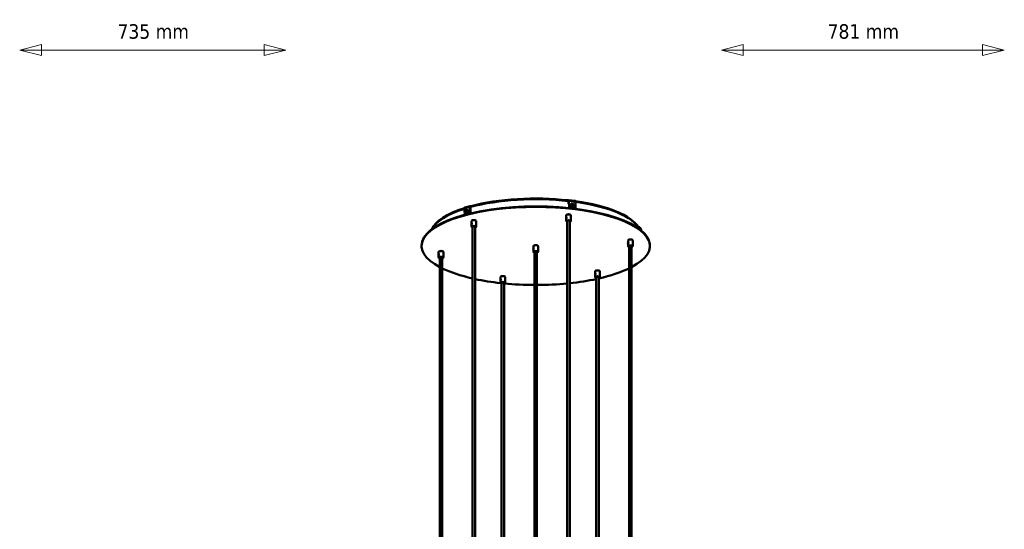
# Model space of a CAD drawing. Header units: millimetres. Extents: x 722 to 3895, y 162 to 5782.
# Tile 3 of 6: x 722 to 3439, y 1568 to 2975. Entities that reach past the tile are written whole.
import ezdxf

# ---------------------------------------------------------------- set-up
doc = ezdxf.new("R2010")
doc.units = ezdxf.units.MM
doc.header["$LTSCALE"] = 20
for name, color, linetype, lineweight in [('Widoczne (ISO)', 7, 'Continuous', 50), ('Widoczne wąskie (ISO)', 7, 'Continuous', 50), ('Wymiar (ISO)', 7, 'Continuous', 18)]:
    doc.layers.add(name, color=color, linetype=linetype, lineweight=lineweight)
doc.styles.add('Tekst notatki (ISO)', font='tahoma.ttf')

msp = doc.modelspace()

# ---------------------------------------------------------------- linework, layer by layer
at = {"layer": 'Widoczne (ISO)'}
for p, q in [((2236.3, 2476.4), (2236.4, 2476.6)), ((2236.4, 2474.7), (2236.3, 2474.5)), ((2236.8, 2476.7), (2255.6, 2474.4)), ((2236.8, 2474.1), (2236.8, 2466.1)), ((2237.4, 2466.7), (2237.4, 2474.7)), ((1949.4, 2445.9), (1949.4, 2453.9)), ((1950, 2445.3), (1949.4, 2445.9)), ((1950.5, 2456), (1965.8, 2460.4)), ((1952.7, 2440), (1952.7, 2448.6)), ((1953.9, 2448.9), (1953.9, 2440.4)), ((1959.1, 2448.6), (1958, 2449)), ((1964.7, 2458.3), (1964.7, 2439.8)), ((1966, 2457.8), (1966, 2440.1)), ((1966.6, 2460.3), (1966.9, 2460.2)), ((1966.9, 2458.3), (1966.6, 2458.4)), ((2237.4, 2466.7), (2236.8, 2466.1)), ((2236.8, 2466.1), (2238.6, 2464)), ((2236.8, 2455.8), (2237.4, 2456.4)), ((2236.8, 2455.8), (2236.8, 2454.9)), ((2239.3, 2464.6), (2237.4, 2466.7)), ((2237.4, 2456.4), (2239.3, 2458)), ((2237.4, 2454.8), (2237.4, 2456.4)), ((2238.5, 2464.2), (2238.5, 2457.3)), ((2238.6, 2464), (2239.3, 2464.6)), ((2241.9, 2463.6), (2238.6, 2464)), ((2239.3, 2464.6), (2242.3, 2464.3)), ((2242.5, 2457.7), (2239.3, 2458)), ((2242.9, 2464.9), (2243.4, 2465.4)), ((2248.1, 2458.1), (2248.1, 2466.6)), ((2248.9, 2466.2), (2248.9, 2456.9)), ((2249.6, 2466.5), (2249.6, 2457.9)), ((2251.1, 2456.2), (2251.6, 2456.7)), ((2256.2, 2472.4), (2256.2, 2452.7)), ((1949.6, 2435.9), (1950.9, 2437.9)), ((1952.7, 2438.4), (1950.9, 2437.9)), ((1954.5, 2437.5), (1953.5, 2437.9)), ((1953.9, 2439.1), (1953.9, 2440.3)), ((1969.1, 2412.7), (1969.1, 2419.4)), ((1970.1, 2420.6), (1969.6, 2420.2)), ((1981.2, 2420.6), (1981.7, 2420.2)), ((1982.1, 2403.4), (1982.1, 2419.4)), ((2230.4, 2428.4), (2230.4, 2435.1)), ((2230.4, 2419.2), (2230.4, 2426.6)), ((2230.5, 2427.6), (2230.7, 2428.5)), ((2230.7, 2427.1), (2230.5, 2427.6)), ((2230.5, 2427.6), (2231, 2427.6)), ((2230.5, 2426.5), (2230.6, 2426.4)), ((2230.7, 2428.5), (2231, 2428.7)), ((2230.7, 2428.5), (2231.1, 2428.4)), ((2231, 2427.3), (2230.7, 2427.1)), ((2231.4, 2436.3), (2230.9, 2435.9)), ((2230.9, 2429.3), (2231, 2429.4)), ((2231.4, 2417.9), (2230.9, 2418.3)), ((2231, 2428.7), (2231.1, 2428.2)), ((2231.1, 2428.2), (2231, 2427.3)), ((2233.4, 820.4), (2233.4, 2419.2)), ((2240.4, 820.4), (2240.4, 2419.2)), ((2242.5, 2436.3), (2243, 2435.9)), ((2242.5, 2417.9), (2243, 2418.3)), ((2243.4, 2419.2), (2243.4, 2435.1)), ((1969.1, 2403.4), (1969.1, 2410.9)), ((1969.2, 2411.9), (1969.4, 2412.7)), ((1969.4, 2411.3), (1969.2, 2411.9)), ((1969.2, 2411.9), (1969.7, 2411.8)), ((1969.2, 2410.8), (1969.3, 2410.6)), ((1969.4, 2412.7), (1969.7, 2413)), ((1969.4, 2412.7), (1969.8, 2412.7)), ((1969.7, 2411.6), (1969.4, 2411.3)), ((1969.6, 2413.6), (1969.7, 2413.7)), ((1970.1, 2402.2), (1969.6, 2402.6)), ((1969.7, 2413), (1969.8, 2412.4)), ((1969.8, 2412.4), (1969.7, 2411.6)), ((1972.1, 964.4), (1972.1, 2403.4)), ((1979.1, 964.4), (1979.1, 2403.4)), ((1981.2, 2402.2), (1981.7, 2402.6)), ((2430.8, 2402.4), (2431.3, 2402.5)), ((2431.3, 2400.6), (2430.8, 2400.6)), ((2432.3, 2399.7), (2432.3, 2396.8)), ((2434, 2401), (2437.4, 2394.3)), ((2434.3, 2395.3), (2434.3, 2399.8)), ((2437.7, 2393.1), (2437.7, 2392.5)), ((2401, 2358.9), (2401, 2365.6)), ((2401.9, 2366.8), (2401.4, 2366.4)), ((2413.1, 2366.8), (2413.6, 2366.4)), ((2414, 2349.6), (2414, 2365.6)), ((1831.2, 2350.3), (1831.2, 2351.7)), ((2139.7, 2343.2), (2139.7, 2349.9)), ((2139.7, 2333.9), (2139.7, 2341.3)), ((2139.8, 2342.3), (2139.9, 2343.2)), ((2139.9, 2341.8), (2139.8, 2342.3)), ((2139.8, 2342.3), (2140.3, 2342.3)), ((2139.8, 2341.2), (2139.8, 2341.1)), ((2139.9, 2343.2), (2140.2, 2343.5)), ((2139.9, 2343.2), (2140.3, 2343.1)), ((2140.2, 2342.1), (2139.9, 2341.8)), ((2140.6, 2351.1), (2140.1, 2350.7)), ((2140.1, 2344), (2140.2, 2344.1)), ((2140.2, 2343.5), (2140.4, 2342.9)), ((2140.4, 2342.9), (2140.2, 2342.1)), ((2151.8, 2351.1), (2152.3, 2350.7)), ((2152.7, 2333.9), (2152.7, 2349.9)), ((2401, 2349.6), (2401, 2357.1)), ((2401.1, 2358.1), (2401.2, 2358.9)), ((2401.2, 2357.5), (2401.1, 2358.1)), ((2401.1, 2358.1), (2401.6, 2358)), ((2401.1, 2357), (2401.1, 2356.9)), ((2401.2, 2358.9), (2401.5, 2359.2)), ((2401.2, 2358.9), (2401.6, 2358.9)), ((2401.5, 2357.8), (2401.2, 2357.5)), ((2401.4, 2359.8), (2401.5, 2359.9)), ((2401.9, 2348.4), (2401.4, 2348.8)), ((2401.5, 2359.2), (2401.7, 2358.7)), ((2401.7, 2358.7), (2401.5, 2357.8)), ((2404, 835.5), (2404, 2349.6)), ((2411, 835.5), (2411, 2349.6)), ((2413.1, 2348.4), (2413.6, 2348.8)), ((2461.2, 2350.3), (2461.2, 2351.7)), ((1878.4, 2327.4), (1878.4, 2334.1)), ((1878.4, 2318.1), (1878.4, 2325.6)), ((1878.5, 2326.6), (1878.6, 2327.4)), ((1878.6, 2326), (1878.5, 2326.6)), ((1878.5, 2326.6), (1879, 2326.5)), ((1878.5, 2325.5), (1878.5, 2325.4)), ((1878.6, 2327.4), (1878.9, 2327.7)), ((1878.6, 2327.4), (1879, 2327.4)), ((1878.9, 2326.3), (1878.6, 2326)), ((1879.3, 2335.3), (1878.8, 2334.9)), ((1878.8, 2328.3), (1878.9, 2328.4)), ((1879.3, 2316.9), (1878.8, 2317.3)), ((1878.9, 2327.7), (1879.1, 2327.1)), ((1879.1, 2327.1), (1878.9, 2326.3)), ((1881.4, 803.9), (1881.4, 2318.1)), ((1888.4, 803.9), (1888.4, 2318.1)), ((1890.5, 2335.3), (1891, 2334.9)), ((1890.5, 2316.9), (1891, 2317.3)), ((1891.4, 2318.1), (1891.4, 2334.1)), ((2140.6, 2332.7), (2140.1, 2333.1)), ((2142.7, 537.8), (2142.7, 2333.9)), ((2149.7, 537.8), (2149.7, 2333.9)), ((2151.8, 2332.7), (2152.3, 2333.1)), ((2049, 2257.9), (2049, 2264.6)), ((2049, 2257.1), (2049.2, 2257.9)), ((2049.2, 2256.5), (2049, 2257.1)), ((2049, 2257.1), (2049.5, 2257)), ((2049, 2248.6), (2049, 2256.1)), ((2049, 2256), (2049.1, 2255.8)), ((2049.2, 2257.9), (2049.5, 2258.2)), ((2049.2, 2257.9), (2049.6, 2257.9)), ((2049.5, 2256.8), (2049.2, 2256.5)), ((2049.9, 2265.8), (2049.4, 2265.4)), ((2049.4, 2258.8), (2049.5, 2258.9)), ((2049.5, 2258.2), (2049.6, 2257.6)), ((2049.6, 2257.6), (2049.5, 2256.8)), ((2061, 2265.8), (2061.5, 2265.4)), ((2062, 2248.6), (2062, 2264.6)), ((2310.3, 2273.6), (2310.3, 2280.3)), ((2310.3, 2272.8), (2310.5, 2273.7)), ((2310.5, 2272.3), (2310.3, 2272.8)), ((2310.3, 2272.8), (2310.8, 2272.8)), ((2310.3, 2264.4), (2310.3, 2271.8)), ((2310.3, 2271.7), (2310.4, 2271.6)), ((2310.5, 2273.7), (2310.8, 2273.9)), ((2310.5, 2273.7), (2310.9, 2273.6)), ((2310.8, 2272.5), (2310.5, 2272.3)), ((2311.2, 2281.5), (2310.7, 2281.1)), ((2310.7, 2274.5), (2310.8, 2274.6)), ((2311.2, 2263.1), (2310.7, 2263.5)), ((2310.8, 2273.9), (2310.9, 2273.4)), ((2310.9, 2273.4), (2310.8, 2272.5)), ((2313.3, 2264.4), (2313.3, 665.6)), ((2320.3, 2264.4), (2320.3, 665.6)), ((2322.3, 2281.5), (2322.8, 2281.1)), ((2322.3, 2263.1), (2322.8, 2263.5)), ((2323.3, 2264.4), (2323.3, 2280.3)), ((2049.9, 2247.4), (2049.4, 2247.8)), ((2052, 809.6), (2052, 2248.6)), ((2059, 809.6), (2059, 2248.6)), ((2061, 2247.4), (2061.5, 2247.8))]:
    msp.add_line(p, q, dxfattribs=at)
for centre, start, end in [((1954.5, 2444), 33.6401, 94.4314), ((2248.2, 2461.7), 92.6316, 189.4177), ((2248.2, 2461.7), 257.0207, 9.4177), ((1954.5, 2444), 213.6401, 282.008)]:
    msp.add_arc(centre, 5, start, end, dxfattribs=at)
for centre, major_axis, ratio, start_param, end_param in [((2146.2, 2379.9), (-290.5, 0), 0.34202, 4.395398, 5.381535), ((2146.2, 2381.8), (-290, 0), 0.34202, 4.401133, 5.372711), ((2235.3, 2476.5), (1, 0), 0.34202, 4.401133, 5.934119), ((2235.3, 2474.7), (1, 0), 0.34202, 5.446842, 5.934119), ((2236.4, 2473.8), (0.37, 2.98), 0.321394, 5.081925, 6.652721), ((2236.4, 2473.8), (0.124, 0.992), 0.321394, 5.081925, 6.652721), ((2255.2, 2471.4), (0.37, 2.98), 0.321394, 5.081925, 6.283185), ((2146.2, 2381.8), (290, 0), 0.34202, 0.212343, 1.182024), ((2146.2, 2350.3), (315, 0), 0.34202, 5.710857, 9.997106), ((2146.2, 2351.7), (-315, 0), 0.34202, 3.141593, 6.283185), ((2146.2, 2381.8), (-290, 0), 0.34202, 5.45793, 6.137649), ((2146.2, 2379.9), (-290.5, 0), 0.34202, 5.456739, 6.114476), ((1951.3, 2453.1), (-0.83, 2.88), 0.604023, 0, 1.127242), ((1953.3, 2444.5), (-1.74, -4.26), 0.719846, 3.831462, 6.623764), ((1955.8, 2443.4), (-2.26, -5.56), 0.719846, 5.656144, 10.051819), ((1953.9, 2443.8), (-1.36, 4.74), 0.604023, 5.848383, 6.245797), ((1953.3, 2444.5), (1.74, 4.26), 0.719846, 3.831462, 6.623764), ((1955.1, 2444.1), (-1.36, 4.74), 0.604023, 6.160027, 6.245797), ((1955.8, 2443.4), (1.74, 4.26), 0.719846, 3.596331, 5.828447), ((1956.8, 2443), (2.26, 5.56), 0.719846, 4.025415, 6.283185), ((1966.6, 2457.5), (-0.83, 2.88), 0.604023, 5.839631, 7.410428), ((1966.6, 2457.5), (-0.276, 0.961), 0.604023, 5.839631, 7.410428), ((1967.7, 2460.4), (-1, 0), 0.34202, 0.698132, 2.231118), ((1967.7, 2458.5), (1, 0), 0.34202, 3.839724, 4.327002), ((2247, 2460.5), (4.11, -4.37), 0.883022, 3.141593, 6.283185), ((2247.5, 2461), (-4.11, 4.37), 0.883022, 5.427835, 10.280128), ((2247.5, 2461), (3.15, -3.36), 0.883022, 4.06368, 5.361098), ((2248.9, 2462.3), (-3.15, 3.36), 0.883022, 5.641352, 8.433653), ((2247.4, 2461.8), (-0.61, -4.9), 0.321394, 0.359405, 0.775701), ((2248.2, 2461.6), (-3.42, 3.64), 0.883022, 2.164415, 2.485812), ((2247.4, 2461.8), (0.61, 4.9), 0.321394, 6.246555, 6.338226), ((2247.5, 2461), (-4.11, 4.37), 0.883022, 5.19648, 5.363274), ((2248.2, 2461.6), (3.42, -3.64), 0.883022, 2.164415, 2.339526), ((2248.9, 2461.6), (0.61, 4.9), 0.321394, 6.246555, 6.662852), ((2248.9, 2461.6), (-0.61, -4.9), 0.321394, 0.359405, 0.775701), ((2248.9, 2462.3), (3.15, -3.36), 0.883022, 5.641352, 8.433653), ((2146.2, 2379.9), (290.5, 0), 0.34202, 0.17445, 1.182293), ((1953.9, 2443.8), (-1.36, 4.74), 0.604023, 2.291873, 2.708169), ((1955.1, 2444.1), (1.36, -4.74), 0.604023, 5.433466, 5.849762), ((1954.6, 2443.9), (-1.89, -4.63), 0.719846, 0.354525, 0.675923), ((1956.8, 2443), (-2.26, -5.56), 0.719846, 0, 0.098696), ((1975.6, 2419.4), (-6.5, 0), 0.34202, 3.141593, 6.283185), ((1975.6, 2419.8), (6, 0), 0.34202, 0.372527, 2.769066), ((2236.9, 2419.2), (6.5, 0), 0.34202, 5.910658, 9.797305), ((2236.9, 2435.1), (-6.5, 0), 0.34202, 3.141593, 6.283185), ((2236.9, 2418.7), (-6, 0), 0.34202, 2.193623, 7.231155), ((2236.9, 2435.6), (6, 0), 0.34202, 0.372527, 2.769066), ((2236.9, 2418.7), (4, 0), 0.34202, 5.777825, 9.930138), ((2236.9, 2419.2), (-3.5, 0), 0.34202, 6.088233, 6.283185), ((2236.9, 2419.2), (3.5, 0), 0.34202, 0, 0.194952), ((1975.6, 2403.4), (6.5, 0), 0.34202, 5.910658, 9.797305), ((1975.6, 2402.9), (-6, 0), 0.34202, 2.193623, 7.231155), ((1975.6, 2402.9), (4, 0), 0.34202, 5.777825, 9.930138), ((1975.6, 2403.4), (-3.5, 0), 0.34202, 6.088233, 6.283185), ((1975.6, 2403.4), (3.5, 0), 0.34202, 0, 0.194952), ((2430.7, 2402.8), (-1, 0), 0.34202, 0.212343, 1.745329), ((2430.7, 2400.9), (1, 0), 0.34202, 4.399644, 4.886922), ((2431.3, 2399.6), (2.67, 1.37), 0.925417, 5.838029, 7.408826), ((2431.3, 2399.6), (0.889, 0.458), 0.925417, 5.838029, 7.408826), ((2434.8, 2392.9), (2.67, 1.37), 0.925417, 5.838029, 6.283185), ((2407.5, 2365.6), (-6.5, 0), 0.34202, 3.141593, 6.283185), ((2407.5, 2366.1), (6, 0), 0.34202, 0.372527, 2.769066), ((2146.2, 2349.9), (-6.5, 0), 0.34202, 3.141593, 6.283185), ((2146.2, 2350.3), (6, 0), 0.34202, 0.372527, 2.769066), ((2407.5, 2349.6), (6.5, 0), 0.34202, 5.910658, 9.797305), ((2407.5, 2349.2), (-6, 0), 0.34202, 2.193623, 7.231155), ((2407.5, 2349.2), (4, 0), 0.34202, 5.777825, 9.930138), ((2407.5, 2349.6), (-3.5, 0), 0.34202, 6.088233, 6.283185), ((2407.5, 2349.6), (3.5, 0), 0.34202, 0, 0.194952), ((1884.9, 2318.1), (6.5, 0), 0.34202, 5.910658, 9.797305), ((1884.9, 2334.1), (-6.5, 0), 0.34202, 3.141593, 6.283185), ((1884.9, 2317.6), (-6, 0), 0.34202, 2.193623, 7.231155), ((1884.9, 2334.6), (6, 0), 0.34202, 0.372527, 2.769066), ((1884.9, 2317.6), (4, 0), 0.34202, 5.777825, 9.930138), ((1884.9, 2318.1), (-3.5, 0), 0.34202, 6.088233, 6.283185), ((1884.9, 2318.1), (3.5, 0), 0.34202, 0, 0.194952), ((2146.2, 2333.9), (6.5, 0), 0.34202, 5.910658, 9.797305), ((2146.2, 2333.4), (-6, 0), 0.34202, 2.193623, 7.231155), ((2146.2, 2333.4), (4, 0), 0.34202, 5.777825, 9.930138), ((2146.2, 2333.9), (-3.5, 0), 0.34202, 6.088233, 6.283185), ((2146.2, 2333.9), (3.5, 0), 0.34202, 0, 0.194952), ((2146.2, 2350.3), (315, 0), 0.34202, 3.753733, 4.126969), ((2316.8, 2280.3), (-6.5, 0), 0.34202, 3.141593, 6.283185), ((2316.8, 2280.8), (6, 0), 0.34202, 0.372527, 2.769066), ((2146.2, 2350.3), (315, 0), 0.34202, 5.297809, 5.671045), ((2146.2, 2350.3), (315, 0), 0.34202, 4.153403, 4.399989), ((2055.5, 2264.6), (-6.5, 0), 0.34202, 3.141593, 6.283185), ((2055.5, 2265), (6, 0), 0.34202, 0.372527, 2.769066), ((2146.2, 2350.3), (315, 0), 0.34202, 5.016248, 5.271375), ((2316.8, 2264.4), (6.5, 0), 0.34202, 5.910658, 9.797305), ((2316.8, 2263.9), (-6, 0), 0.34202, 2.193623, 7.231155), ((2316.8, 2263.9), (4, 0), 0.34202, 5.777825, 9.930138), ((2316.8, 2264.4), (-3.5, 0), 0.34202, 6.088233, 6.283185), ((2316.8, 2264.4), (3.5, 0), 0.34202, 0, 0.194952), ((2055.5, 2248.6), (6.5, 0), 0.34202, 5.910658, 9.797305), ((2055.5, 2248.1), (-6, 0), 0.34202, 2.193623, 7.231155), ((2055.5, 2248.1), (4, 0), 0.34202, 5.777825, 9.930138), ((2055.5, 2248.6), (-3.5, 0), 0.34202, 6.088233, 6.283185), ((2055.5, 2248.6), (3.5, 0), 0.34202, 0, 0.194952), ((2146.2, 2350.3), (315, 0), 0.34202, 4.434543, 4.701278), ((2146.2, 2350.3), (315, 0), 0.34202, 4.7235, 4.993041)]:
    msp.add_ellipse(centre, major_axis=major_axis, ratio=ratio, start_param=start_param, end_param=end_param, dxfattribs=at)
for centre in [(2230.8, 2427.9), (1969.5, 2412.1), (2140.1, 2342.6), (2401.4, 2358.4), (1878.8, 2326.9), (2049.3, 2257.3), (2310.6, 2273.1)]:
    msp.add_ellipse(centre, major_axis=(-0.19, -1.49), ratio=0.321394, dxfattribs=at)
for points, knots in [([(2240, 2461.3), (2240, 2461.5), (2240.1, 2461.8), (2240.4, 2462.5), (2240.7, 2463), (2241.2, 2463.5), (2241.3, 2463.6), (2241.3, 2463.6)], [3.3955677, 3.3955677, 3.3955677, 3.3955677, 3.5203145, 3.5203145, 3.8348543, 3.8348543, 3.8817942, 3.8817942, 3.8817942, 3.8817942]), ([(2230.8, 2426.4), (2230.8, 2426.3), (2230.7, 2426.3), (2230.6, 2426.3), (2230.6, 2426.4), (2230.5, 2426.5), (2230.5, 2426.5), (2230.5, 2426.5)], [0.245363, 0.245363, 0.245363, 0.245363, 0.3066995, 0.3066995, 0.368036, 0.368036, 0.3750319, 0.3750319, 0.3750319, 0.3750319]), ([(2230.6, 2428.9), (2230.6, 2429), (2230.6, 2429.1), (2230.7, 2429.2), (2230.8, 2429.4), (2230.8, 2429.4)], [0.65240802, 0.65240802, 0.65240802, 0.65240802, 0.67475242, 0.67475242, 0.73608892, 0.73608892, 0.73608892, 0.73608892]), ([(2230.8, 2429.4), (2230.9, 2429.5), (2231, 2429.5), (2231.2, 2429.5), (2231.3, 2429.4), (2231.3, 2429.3), (2231.4, 2429.3), (2231.4, 2429.3)], [0.7360889, 0.7360889, 0.7360889, 0.7360889, 0.7974254, 0.7974254, 0.8587619, 0.8587619, 0.8738283, 0.8738283, 0.8738283, 0.8738283]), ([(2231.4, 2427.3), (2231.4, 2427.3), (2231.3, 2427.2), (2231.3, 2427), (2231.2, 2426.8), (2231, 2426.5), (2230.9, 2426.4), (2230.8, 2426.4)], [1.0890755, 1.0890755, 1.0890755, 1.0890755, 1.1041419, 1.1041419, 1.1654784, 1.1654784, 1.2268149, 1.2268149, 1.2268149, 1.2268149]), ([(1969.5, 2410.6), (1969.5, 2410.6), (1969.4, 2410.5), (1969.3, 2410.5), (1969.3, 2410.6), (1969.2, 2410.7), (1969.2, 2410.7), (1969.2, 2410.7)], [0.245363, 0.245363, 0.245363, 0.245363, 0.3066995, 0.3066995, 0.368036, 0.368036, 0.3750319, 0.3750319, 0.3750319, 0.3750319]), ([(1969.3, 2413.2), (1969.3, 2413.2), (1969.3, 2413.3), (1969.4, 2413.5), (1969.5, 2413.6), (1969.5, 2413.7)], [0.65240802, 0.65240802, 0.65240802, 0.65240802, 0.67475242, 0.67475242, 0.73608892, 0.73608892, 0.73608892, 0.73608892]), ([(1969.5, 2413.7), (1969.6, 2413.7), (1969.7, 2413.8), (1969.9, 2413.7), (1970, 2413.7), (1970, 2413.6), (1970.1, 2413.5), (1970.1, 2413.5)], [0.7360889, 0.7360889, 0.7360889, 0.7360889, 0.7974254, 0.7974254, 0.8587619, 0.8587619, 0.8738283, 0.8738283, 0.8738283, 0.8738283]), ([(1970.1, 2411.6), (1970.1, 2411.5), (1970, 2411.5), (1970, 2411.2), (1969.9, 2411.1), (1969.7, 2410.8), (1969.6, 2410.7), (1969.5, 2410.6)], [1.0890755, 1.0890755, 1.0890755, 1.0890755, 1.1041419, 1.1041419, 1.1654784, 1.1654784, 1.2268149, 1.2268149, 1.2268149, 1.2268149]), ([(2140.1, 2341.1), (2140, 2341), (2140, 2341), (2139.9, 2341), (2139.8, 2341.1), (2139.8, 2341.2), (2139.8, 2341.2), (2139.8, 2341.2)], [0.245363, 0.245363, 0.245363, 0.245363, 0.3066995, 0.3066995, 0.368036, 0.368036, 0.3750319, 0.3750319, 0.3750319, 0.3750319]), ([(2139.9, 2343.7), (2139.9, 2343.7), (2139.9, 2343.8), (2140, 2344), (2140, 2344.1), (2140.1, 2344.1)], [0.65240802, 0.65240802, 0.65240802, 0.65240802, 0.67475242, 0.67475242, 0.73608892, 0.73608892, 0.73608892, 0.73608892]), ([(2140.1, 2344.1), (2140.2, 2344.2), (2140.2, 2344.2), (2140.4, 2344.2), (2140.5, 2344.1), (2140.6, 2344), (2140.6, 2344), (2140.6, 2344)], [0.7360889, 0.7360889, 0.7360889, 0.7360889, 0.7974254, 0.7974254, 0.8587619, 0.8587619, 0.8738283, 0.8738283, 0.8738283, 0.8738283]), ([(2140.6, 2342), (2140.6, 2342), (2140.6, 2341.9), (2140.5, 2341.7), (2140.4, 2341.6), (2140.2, 2341.3), (2140.2, 2341.2), (2140.1, 2341.1)], [1.0890755, 1.0890755, 1.0890755, 1.0890755, 1.1041419, 1.1041419, 1.1654784, 1.1654784, 1.2268149, 1.2268149, 1.2268149, 1.2268149]), ([(2401.4, 2356.9), (2401.3, 2356.8), (2401.3, 2356.8), (2401.2, 2356.8), (2401.1, 2356.8), (2401.1, 2356.9), (2401.1, 2356.9), (2401.1, 2357)], [0.245363, 0.245363, 0.245363, 0.245363, 0.3066995, 0.3066995, 0.368036, 0.368036, 0.3750319, 0.3750319, 0.3750319, 0.3750319]), ([(2401.2, 2359.4), (2401.2, 2359.5), (2401.2, 2359.5), (2401.3, 2359.7), (2401.3, 2359.8), (2401.4, 2359.9)], [0.65240802, 0.65240802, 0.65240802, 0.65240802, 0.67475242, 0.67475242, 0.73608892, 0.73608892, 0.73608892, 0.73608892]), ([(2401.4, 2359.9), (2401.5, 2360), (2401.5, 2360), (2401.7, 2360), (2401.8, 2359.9), (2401.9, 2359.8), (2401.9, 2359.8), (2401.9, 2359.7)], [0.7360889, 0.7360889, 0.7360889, 0.7360889, 0.7974254, 0.7974254, 0.8587619, 0.8587619, 0.8738283, 0.8738283, 0.8738283, 0.8738283]), ([(2401.9, 2357.8), (2401.9, 2357.8), (2401.9, 2357.7), (2401.8, 2357.5), (2401.7, 2357.3), (2401.5, 2357), (2401.5, 2356.9), (2401.4, 2356.9)], [1.0890755, 1.0890755, 1.0890755, 1.0890755, 1.1041419, 1.1041419, 1.1654784, 1.1654784, 1.2268149, 1.2268149, 1.2268149, 1.2268149]), ([(1878.8, 2325.3), (1878.7, 2325.3), (1878.7, 2325.2), (1878.6, 2325.3), (1878.5, 2325.3), (1878.5, 2325.4), (1878.5, 2325.4), (1878.5, 2325.4)], [0.245363, 0.245363, 0.245363, 0.245363, 0.3066995, 0.3066995, 0.368036, 0.368036, 0.3750319, 0.3750319, 0.3750319, 0.3750319]), ([(1878.6, 2327.9), (1878.6, 2328), (1878.6, 2328), (1878.7, 2328.2), (1878.7, 2328.3), (1878.8, 2328.4)], [0.65240802, 0.65240802, 0.65240802, 0.65240802, 0.67475242, 0.67475242, 0.73608892, 0.73608892, 0.73608892, 0.73608892]), ([(1878.8, 2328.4), (1878.9, 2328.5), (1878.9, 2328.5), (1879.1, 2328.5), (1879.2, 2328.4), (1879.3, 2328.3), (1879.3, 2328.3), (1879.3, 2328.2)], [0.7360889, 0.7360889, 0.7360889, 0.7360889, 0.7974254, 0.7974254, 0.8587619, 0.8587619, 0.8738283, 0.8738283, 0.8738283, 0.8738283]), ([(1879.3, 2326.3), (1879.3, 2326.2), (1879.3, 2326.2), (1879.2, 2326), (1879.1, 2325.8), (1878.9, 2325.5), (1878.9, 2325.4), (1878.8, 2325.3)], [1.0890755, 1.0890755, 1.0890755, 1.0890755, 1.1041419, 1.1041419, 1.1654784, 1.1654784, 1.2268149, 1.2268149, 1.2268149, 1.2268149]), ([(2049.3, 2255.8), (2049.3, 2255.8), (2049.2, 2255.7), (2049.1, 2255.7), (2049.1, 2255.8), (2049, 2255.9), (2049, 2255.9), (2049, 2255.9)], [0.245363, 0.245363, 0.245363, 0.245363, 0.3066995, 0.3066995, 0.368036, 0.368036, 0.3750319, 0.3750319, 0.3750319, 0.3750319]), ([(2049.1, 2258.4), (2049.1, 2258.4), (2049.1, 2258.5), (2049.2, 2258.7), (2049.3, 2258.8), (2049.3, 2258.9)], [0.65240802, 0.65240802, 0.65240802, 0.65240802, 0.67475242, 0.67475242, 0.73608892, 0.73608892, 0.73608892, 0.73608892]), ([(2049.3, 2258.9), (2049.4, 2258.9), (2049.5, 2259), (2049.7, 2258.9), (2049.8, 2258.9), (2049.8, 2258.8), (2049.9, 2258.7), (2049.9, 2258.7)], [0.7360889, 0.7360889, 0.7360889, 0.7360889, 0.7974254, 0.7974254, 0.8587619, 0.8587619, 0.8738283, 0.8738283, 0.8738283, 0.8738283]), ([(2049.9, 2256.8), (2049.9, 2256.7), (2049.8, 2256.7), (2049.8, 2256.4), (2049.7, 2256.3), (2049.5, 2256), (2049.4, 2255.9), (2049.3, 2255.8)], [1.0890755, 1.0890755, 1.0890755, 1.0890755, 1.1041419, 1.1041419, 1.1654784, 1.1654784, 1.2268149, 1.2268149, 1.2268149, 1.2268149]), ([(2310.6, 2271.6), (2310.6, 2271.5), (2310.5, 2271.5), (2310.4, 2271.5), (2310.4, 2271.6), (2310.3, 2271.7), (2310.3, 2271.7), (2310.3, 2271.7)], [0.245363, 0.245363, 0.245363, 0.245363, 0.3066995, 0.3066995, 0.368036, 0.368036, 0.3750319, 0.3750319, 0.3750319, 0.3750319]), ([(2310.4, 2274.1), (2310.4, 2274.2), (2310.4, 2274.3), (2310.5, 2274.5), (2310.6, 2274.6), (2310.6, 2274.6)], [0.65240802, 0.65240802, 0.65240802, 0.65240802, 0.67475242, 0.67475242, 0.73608892, 0.73608892, 0.73608892, 0.73608892]), ([(2310.6, 2274.6), (2310.7, 2274.7), (2310.8, 2274.7), (2311, 2274.7), (2311.1, 2274.6), (2311.2, 2274.5), (2311.2, 2274.5), (2311.2, 2274.5)], [0.7360889, 0.7360889, 0.7360889, 0.7360889, 0.7974254, 0.7974254, 0.8587619, 0.8587619, 0.8738283, 0.8738283, 0.8738283, 0.8738283]), ([(2311.2, 2272.5), (2311.2, 2272.5), (2311.2, 2272.4), (2311.1, 2272.2), (2311, 2272), (2310.8, 2271.8), (2310.7, 2271.6), (2310.6, 2271.6)], [1.0890755, 1.0890755, 1.0890755, 1.0890755, 1.1041419, 1.1041419, 1.1654784, 1.1654784, 1.2268149, 1.2268149, 1.2268149, 1.2268149])]:
    msp.add_open_spline(points, degree=3, knots=knots, dxfattribs=at)
at = {"layer": 'Widoczne wąskie (ISO)'}
for p, q in [((2235, 2476.2), (2235, 2474.5)), ((2236.3, 2474.5), (2236.3, 2476.4)), ((2236.4, 2474.7), (2236.4, 2476.6)), ((2236.7, 2474.7), (2236.4, 2474.7)), ((2237.4, 2474.7), (2236.8, 2474.1)), ((2256.2, 2472.4), (2237.4, 2474.7)), ((1964.7, 2458.3), (1949.4, 2453.9)), ((1966, 2457.8), (1964.7, 2458.3)), ((1966.6, 2458.4), (1966.1, 2458.3)), ((1966.6, 2460.3), (1966.6, 2458.4)), ((1966.9, 2460.2), (1966.9, 2458.3)), ((1968.3, 2458.5), (1968.3, 2460.1)), ((2429.7, 2402.7), (2429.7, 2401.6)), ((2430.8, 2400.6), (2430.8, 2402.4)), ((2431.3, 2400.6), (2431.3, 2402.5)), ((2432.3, 2398.7), (2431.3, 2400.6)), ((2434.3, 2399.8), (2432.3, 2399.7)), ((2437.7, 2393.1), (2434.3, 2399.8))]:
    msp.add_line(p, q, dxfattribs=at)
msp.add_ellipse((2245.8, 2459.4), major_axis=(-3.77, 4.01), ratio=0.883022, start_param=0.125304, end_param=1.192018, dxfattribs=at)
at = {"layer": 'Wymiar (ISO)', "lineweight": 18}
for p, q in [((782.2, 2905.9), (722.2, 2890.9)), ((782.2, 2890.9), (722.2, 2890.9)), ((722.2, 2890.9), (782.2, 2875.9)), ((782.2, 2875.9), (782.2, 2905.9)), ((1396.8, 2890.9), (782.2, 2890.9)), ((1456.8, 2890.9), (1396.8, 2905.9)), ((1396.8, 2905.9), (1396.8, 2875.9)), ((1396.8, 2890.9), (1456.8, 2890.9)), ((1396.8, 2875.9), (1456.8, 2890.9)), ((2718.7, 2905.9), (2658.7, 2890.9)), ((2718.7, 2890.9), (2658.7, 2890.9)), ((2658.7, 2890.9), (2718.7, 2875.9)), ((2718.7, 2875.9), (2718.7, 2905.9)), ((3379.4, 2890.9), (2718.7, 2890.9)), ((3439.4, 2890.9), (3379.4, 2905.9)), ((3379.4, 2905.9), (3379.4, 2875.9)), ((3379.4, 2890.9), (3439.4, 2890.9)), ((3379.4, 2875.9), (3439.4, 2890.9))]:
    msp.add_line(p, q, dxfattribs=at)
at = {"layer": 'Wymiar (ISO)', "lineweight": 18, "flags": 128}
for points in [[(782.2, 2905.9), (722.2, 2890.9), (782.2, 2875.9), (782.2, 2905.9)], [(1396.8, 2875.9), (1456.8, 2890.9), (1396.8, 2905.9), (1396.8, 2875.9)], [(2718.7, 2905.9), (2658.7, 2890.9), (2718.7, 2875.9), (2718.7, 2905.9)], [(3379.4, 2875.9), (3439.4, 2890.9), (3379.4, 2905.9), (3379.4, 2875.9)]]:
    msp.add_lwpolyline(points, dxfattribs=at)
at = {"layer": 'Wymiar (ISO)'}
for points in [[(782.2, 2905.9), (722.2, 2890.9), (782.2, 2875.9), (782.2, 2905.9)], [(1396.8, 2875.9), (1456.8, 2890.9), (1396.8, 2905.9), (1396.8, 2875.9)], [(2718.7, 2905.9), (2658.7, 2890.9), (2718.7, 2875.9), (2718.7, 2905.9)], [(3379.4, 2875.9), (3439.4, 2890.9), (3379.4, 2905.9), (3379.4, 2875.9)]]:
    msp.add_solid(points, dxfattribs=at)

# ---------------------------------------------------------------- texts
at = {"layer": 'Wymiar (ISO)', "char_height": 40, "attachment_point": 7, "style": 'Tekst notatki (ISO)'}
for s, insert in [('735 mm', (992.3, 2921.4)), ('781 mm', (2951.9, 2921.4))]:
    msp.add_mtext(s, dxfattribs=dict(at, insert=insert))

doc.saveas('drawing.dxf')
